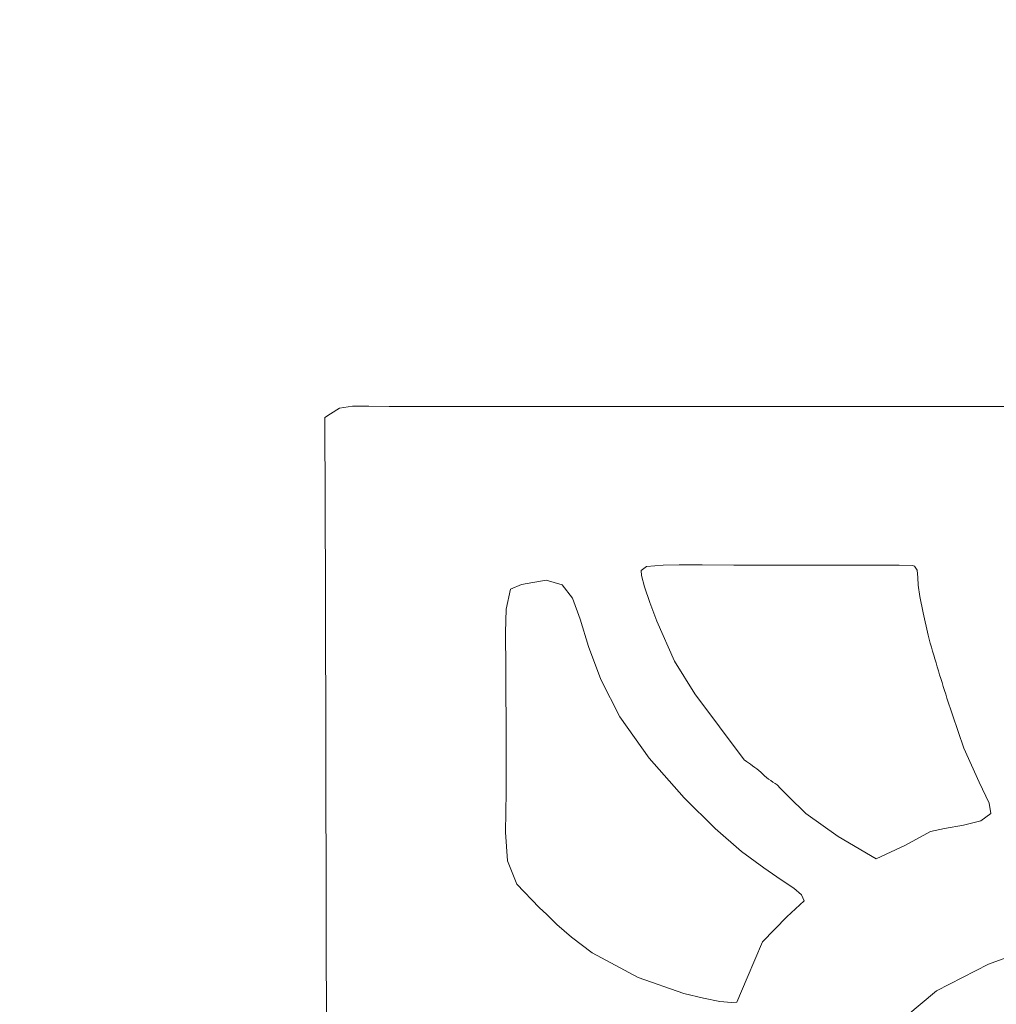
# Model space of a CAD drawing. Header units: millimetres. Extents: x -285 to 176, y -252 to 158.
# Tile 204 of 256: x 1.7 to 7.35, y 38.59 to 44.28. Entities that reach past the tile are written whole.
import ezdxf

# ---------------------------------------------------------------- set-up
doc = ezdxf.new("R2010")
doc.units = ezdxf.units.MM
doc.header["$MEASUREMENT"] = 0
doc.layers.add('Layer 1', color=7, linetype='Continuous')

msp = doc.modelspace()

# ---------------------------------------------------------------- linework, layer by layer
at = {"layer": 'Layer 1', "color": 1, "lineweight": 9}
msp.add_open_spline([(25.7509, 82.7633), (25.7509, 82.7633), (27.8852, 84.8976), (27.8852, 84.8976), (27.8852, 84.8976), (27.8852, 84.8976), (34.9583, 77.8244), (34.9583, 77.8244), (34.9583, 77.8244), (34.9583, 77.8244), (32.824, 75.6936), (32.824, 75.6936), (32.824, 75.6936), (32.824, 75.6936), (42.1833, 66.3344), (42.1833, 66.3344), (42.1833, 66.3344), (42.1833, 66.3344), (44.2505, 68.4017), (44.2505, 68.4017), (44.2505, 68.4017), (44.2505, 68.4017), (51.3202, 61.3285), (51.3202, 61.3285), (51.3202, 61.3285), (51.3202, 61.3285), (49.2529, 59.2613), (49.2529, 59.2613), (49.2529, 59.2613), (49.2529, 59.2613), (57.4973, 51.0203), (57.4973, 51.0203), (57.4973, 51.0203), (57.4973, 51.0203), (49.2918, 42.8147), (49.2918, 42.8147), (49.2918, 42.8147), (49.2918, 42.8147), (51.3202, 40.7828), (51.3202, 40.7828), (51.3202, 40.7828), (51.3202, 40.7828), (44.2505, 33.7096), (44.2505, 33.7096), (44.2505, 33.7096), (44.2505, 33.7096), (42.2185, 35.7416), (42.2185, 35.7416), (42.2185, 35.7416), (42.2185, 35.7416), (32.8593, 26.3824), (32.8593, 26.3824), (32.8593, 26.3824), (32.8593, 26.3824), (34.9583, 24.2869), (34.9583, 24.2869), (34.9583, 24.2869), (34.9583, 24.2869), (27.8852, 17.2137), (27.8852, 17.2137), (27.8852, 17.2137), (27.8852, 17.2137), (25.7897, 19.3127), (25.7897, 19.3127), (25.7897, 19.3127), (25.7897, 19.3127), (24.308, 17.831), (24.308, 17.831), (24.308, 17.831), (24.308, 17.831), (22.5017, 16.5505), (22.5017, 16.5505), (22.5017, 16.5505), (22.5017, 16.5505), (-21.5072, 16.5505), (-21.5072, 16.5505), (-21.5072, 16.5505), (-21.5072, 16.5505), (-21.8036, 16.5505), (-21.8036, 16.5505), (-21.8036, 16.5505), (-21.8036, 16.5505), (-51.2041, 16.5505), (-51.2041, 16.5505), (-51.2041, 16.5505), (-51.2041, 16.5505), (-51.2041, 27.7088), (-51.2041, 27.7088), (-51.2041, 27.7088), (-51.2041, 27.7088), (-54.0933, 27.7088), (-54.0933, 27.7088), (-54.0933, 27.7088), (-54.0933, 27.7088), (-54.0933, 43.0088), (-54.0933, 43.0088), (-54.0933, 43.0088), (-54.0933, 43.0088), (-51.2041, 43.0088), (-51.2041, 43.0088), (-51.2041, 43.0088), (-51.2041, 43.0088), (-51.2041, 59.0919), (-51.2041, 59.0919), (-51.2041, 59.0919), (-51.2041, 59.0919), (-54.0933, 59.0919), (-54.0933, 59.0919), (-54.0933, 59.0919), (-54.0933, 59.0919), (-54.0933, 74.3919), (-54.0933, 74.3919), (-54.0933, 74.3919), (-54.0933, 74.3919), (-51.2039, 74.3919), (-51.2039, 74.3919), (-51.2039, 74.3919), (-51.2039, 74.3919), (-51.2039, 85.5502), (-51.2039, 85.5502), (-51.2039, 85.5502), (-51.2039, 85.5502), (-21.5355, 85.5502), (-21.5355, 85.5502), (-21.5355, 85.5502), (-21.5355, 85.5502), (22.5017, 85.5502), (22.5017, 85.5502), (22.5017, 85.5502), (22.5017, 85.5502), (24.2127, 84.305), (24.2127, 84.305), (24.2127, 84.305), (24.2127, 84.305), (25.7509, 82.7633), (25.7509, 82.7633)], degree=3, knots=[0, 0, 0, 0, 0.028571, 0.028571, 0.028571, 0.028571, 0.057143, 0.057143, 0.057143, 0.057143, 0.085714, 0.085714, 0.085714, 0.085714, 0.114286, 0.114286, 0.114286, 0.114286, 0.142857, 0.142857, 0.142857, 0.142857, 0.171429, 0.171429, 0.171429, 0.171429, 0.2, 0.2, 0.2, 0.2, 0.228571, 0.228571, 0.228571, 0.228571, 0.257143, 0.257143, 0.257143, 0.257143, 0.285714, 0.285714, 0.285714, 0.285714, 0.314286, 0.314286, 0.314286, 0.314286, 0.342857, 0.342857, 0.342857, 0.342857, 0.371429, 0.371429, 0.371429, 0.371429, 0.4, 0.4, 0.4, 0.4, 0.428571, 0.428571, 0.428571, 0.428571, 0.457143, 0.457143, 0.457143, 0.457143, 0.485714, 0.485714, 0.485714, 0.485714, 0.514286, 0.514286, 0.514286, 0.514286, 0.542857, 0.542857, 0.542857, 0.542857, 0.571429, 0.571429, 0.571429, 0.571429, 0.6, 0.6, 0.6, 0.6, 0.628571, 0.628571, 0.628571, 0.628571, 0.657143, 0.657143, 0.657143, 0.657143, 0.685714, 0.685714, 0.685714, 0.685714, 0.714286, 0.714286, 0.714286, 0.714286, 0.742857, 0.742857, 0.742857, 0.742857, 0.771429, 0.771429, 0.771429, 0.771429, 0.8, 0.8, 0.8, 0.8, 0.828571, 0.828571, 0.828571, 0.828571, 0.857143, 0.857143, 0.857143, 0.857143, 0.885714, 0.885714, 0.885714, 0.885714, 0.914286, 0.914286, 0.914286, 0.914286, 0.942857, 0.942857, 0.942857, 0.942857, 1, 1, 1, 1], dxfattribs=at)
at = {"layer": 'Layer 1', "color": 3, "lineweight": 9}
for points, knots in [([(3.8363, 42.0456), (3.8363, 42.0456), (3.7199, 42.0475), (3.7199, 42.0475), (3.7199, 42.0475), (3.7199, 42.0475), (3.6247, 42.047), (3.6247, 42.047), (3.6247, 42.047), (3.6247, 42.047), (3.5506, 42.0352), (3.5506, 42.0352), (3.5506, 42.0352), (3.5506, 42.0352), (3.4976, 42.0033), (3.4976, 42.0033), (3.4976, 42.0033), (3.4976, 42.0033), (3.4659, 41.9821), (3.4659, 41.9821), (3.4659, 41.9821), (3.4659, 41.9821), (3.4685, 40.9677), (3.4685, 40.9677), (3.4685, 40.9677), (3.4685, 40.9677), (3.4711, 40.0186), (3.4711, 40.0186), (3.4711, 40.0186), (3.4711, 40.0186), (3.4735, 39.1348), (3.4735, 39.1348), (3.4735, 39.1348), (3.4735, 39.1348), (3.4759, 38.3164), (3.4759, 38.3164), (3.4759, 38.3164), (3.4759, 38.3164), (3.4781, 37.5633), (3.4781, 37.5633), (3.4781, 37.5633), (3.4781, 37.5633), (3.4803, 36.8756), (3.4803, 36.8756), (3.4803, 36.8756), (3.4803, 36.8756), (3.4824, 36.2532), (3.4824, 36.2532), (3.4824, 36.2532), (3.4824, 36.2532), (3.4845, 35.6961), (3.4845, 35.6961), (3.4845, 35.6961), (3.4845, 35.6961), (3.4864, 35.2044), (3.4864, 35.2044), (3.4864, 35.2044), (3.4864, 35.2044), (3.4882, 34.7781), (3.4882, 34.7781), (3.4882, 34.7781), (3.4882, 34.7781), (3.49, 34.4171), (3.49, 34.4171), (3.49, 34.4171), (3.49, 34.4171), (3.4917, 34.1216), (3.4917, 34.1216), (3.4917, 34.1216), (3.4917, 34.1216), (3.4933, 33.8914), (3.4933, 33.8914), (3.4933, 33.8914), (3.4933, 33.8914), (3.4948, 33.7266), (3.4948, 33.7266), (3.4948, 33.7266), (3.4948, 33.7266), (3.4963, 33.6271), (3.4963, 33.6271), (3.4963, 33.6271), (3.4963, 33.6271), (3.4976, 33.5931), (3.4976, 33.5931), (3.4976, 33.5931), (3.4976, 33.5931), (3.5294, 33.5613), (3.5294, 33.5613), (3.5294, 33.5613), (3.5294, 33.5613), (14.1021, 33.5613), (14.1021, 33.5613), (14.1021, 33.5613), (14.1021, 33.5613), (14.1537, 33.5681), (14.1537, 33.5681), (14.1537, 33.5681), (14.1537, 33.5681), (14.2215, 33.5738), (14.2215, 33.5738), (14.2215, 33.5738), (14.2215, 33.5738), (14.3282, 33.5787), (14.3282, 33.5787), (14.3282, 33.5787), (14.3282, 33.5787), (14.4962, 33.5827), (14.4962, 33.5827), (14.4962, 33.5827), (14.4962, 33.5827), (14.6103, 33.5844), (14.6103, 33.5844), (14.6103, 33.5844), (14.6103, 33.5844), (14.7482, 33.5859), (14.7482, 33.5859), (14.7482, 33.5859), (14.7482, 33.5859), (14.9127, 33.5872), (14.9127, 33.5872), (14.9127, 33.5872), (14.9127, 33.5872), (15.1067, 33.5884), (15.1067, 33.5884), (15.1067, 33.5884), (15.1067, 33.5884), (15.3329, 33.5895), (15.3329, 33.5895), (15.3329, 33.5895), (15.3329, 33.5895), (15.5942, 33.5904), (15.5942, 33.5904), (15.5942, 33.5904), (15.5942, 33.5904), (15.8935, 33.5911), (15.8935, 33.5911), (15.8935, 33.5911), (15.8935, 33.5911), (16.2334, 33.5918), (16.2334, 33.5918), (16.2334, 33.5918), (16.2334, 33.5918), (16.6169, 33.5923), (16.6169, 33.5923), (16.6169, 33.5923), (16.6169, 33.5923), (17.0467, 33.5927), (17.0467, 33.5927), (17.0467, 33.5927), (17.0467, 33.5927), (17.5257, 33.5931), (17.5257, 33.5931), (17.5257, 33.5931), (17.5257, 33.5931), (18.0568, 33.5933), (18.0568, 33.5933), (18.0568, 33.5933), (18.0568, 33.5933), (18.6426, 33.5935), (18.6426, 33.5935), (18.6426, 33.5935), (18.6426, 33.5935), (19.2861, 33.5936), (19.2861, 33.5936), (19.2861, 33.5936), (19.2861, 33.5936), (19.9901, 33.5936), (19.9901, 33.5936), (19.9901, 33.5936), (19.9901, 33.5936), (20.7573, 33.5936), (20.7573, 33.5936), (20.7573, 33.5936), (20.7573, 33.5936), (21.5906, 33.5936), (21.5906, 33.5936), (21.5906, 33.5936), (21.5906, 33.5936), (22.4929, 33.5935), (22.4929, 33.5935), (22.4929, 33.5935), (22.4929, 33.5935), (23.4668, 33.5934), (23.4668, 33.5934), (23.4668, 33.5934), (23.4668, 33.5934), (24.5154, 33.5934), (24.5154, 33.5934), (24.5154, 33.5934), (24.5154, 33.5934), (25.6413, 33.5933), (25.6413, 33.5933), (25.6413, 33.5933), (25.6413, 33.5933), (26.8474, 33.5932), (26.8474, 33.5932), (26.8474, 33.5932), (26.8474, 33.5932), (28.1366, 33.5931), (28.1366, 33.5931), (28.1366, 33.5931), (28.1366, 33.5931), (29.5115, 33.5931), (29.5115, 33.5931), (29.5115, 33.5931), (29.5115, 33.5931), (29.8546, 33.5942), (29.8546, 33.5942), (29.8546, 33.5942), (29.8546, 33.5942), (30.2528, 33.6014), (30.2528, 33.6014), (30.2528, 33.6014), (30.2528, 33.6014), (30.7007, 33.6203), (30.7007, 33.6203), (30.7007, 33.6203), (30.7007, 33.6203), (31.1925, 33.6566), (31.1925, 33.6566), (31.1925, 33.6566), (31.1925, 33.6566), (31.7227, 33.7161), (31.7227, 33.7161), (31.7227, 33.7161), (31.7227, 33.7161), (32.2857, 33.8044), (32.2857, 33.8044), (32.2857, 33.8044), (32.2857, 33.8044), (32.8758, 33.9274), (32.8758, 33.9274), (32.8758, 33.9274), (32.8758, 33.9274), (33.4873, 34.0905), (33.4873, 34.0905), (33.4873, 34.0905), (33.4873, 34.0905), (33.7741, 34.1835), (33.7741, 34.1835), (33.7741, 34.1835), (33.7741, 34.1835), (34.1084, 34.3053), (34.1084, 34.3053), (34.1084, 34.3053), (34.1084, 34.3053), (34.4786, 34.4543), (34.4786, 34.4543), (34.4786, 34.4543), (34.4786, 34.4543), (34.8733, 34.6289), (34.8733, 34.6289), (34.8733, 34.6289), (34.8733, 34.6289), (35.6904, 35.0485), (35.6904, 35.0485), (35.6904, 35.0485), (35.6904, 35.0485), (36.4682, 35.551), (36.4682, 35.551), (36.4682, 35.551), (36.8845, 35.8716), (37.2771, 36.2217), (37.643, 36.5987), (37.643, 36.5987), (37.643, 36.5987), (37.9878, 36.9748), (37.9878, 36.9748), (37.9878, 36.9748), (37.9878, 36.9748), (38.2979, 37.3634), (38.2979, 37.3634), (38.2979, 37.3634), (38.2979, 37.3634), (38.4228, 37.5382), (38.4228, 37.5382), (38.4228, 37.5382), (38.4228, 37.5382), (38.5186, 37.6872), (38.5186, 37.6872), (38.5186, 37.6872), (38.5186, 37.6872), (38.5785, 37.8006), (38.5785, 37.8006), (38.5785, 37.8006), (38.5785, 37.8006), (38.5955, 37.8687), (38.5955, 37.8687), (38.5955, 37.8687), (38.5955, 37.8687), (38.5715, 37.9068), (38.5715, 37.9068), (38.5715, 37.9068), (38.5715, 37.9068), (38.5107, 37.99), (38.5107, 37.99), (38.5107, 37.99), (38.5107, 37.99), (38.4218, 38.1074), (38.4218, 38.1074), (38.4218, 38.1074), (38.4218, 38.1074), (38.3138, 38.2484), (38.3138, 38.2484), (38.3138, 38.2484), (38.3138, 38.2484), (38.0752, 38.5578), (38.0752, 38.5578), (38.0752, 38.5578), (38.0752, 38.5578), (37.8653, 38.8318), (37.8653, 38.8318), (37.8653, 38.8318), (37.8653, 38.8318), (37.8448, 38.8549), (37.8448, 38.8549), (37.8448, 38.8549), (37.8448, 38.8549), (37.7911, 38.9144), (37.7911, 38.9144), (37.7911, 38.9144), (37.7911, 38.9144), (37.708, 39.0037), (37.708, 39.0037), (37.708, 39.0037), (37.708, 39.0037), (37.5994, 39.1163), (37.5994, 39.1163), (37.5994, 39.1163), (37.5994, 39.1163), (37.3211, 39.385), (37.3211, 39.385), (37.3211, 39.385), (37.3211, 39.385), (36.9868, 39.6679), (36.9868, 39.6679), (36.9868, 39.6679), (36.9868, 39.6679), (36.9701, 39.6878), (36.9701, 39.6878), (36.9701, 39.6878), (36.9701, 39.6878), (36.9209, 39.7418), (36.9209, 39.7418), (36.9209, 39.7418), (36.9209, 39.7418), (36.821, 39.8339), (36.821, 39.8339), (36.821, 39.8339), (36.821, 39.8339), (36.6522, 39.9678), (36.6522, 39.9678), (36.6522, 39.9678), (36.6522, 39.9678), (36.5362, 40.0516), (36.5362, 40.0516), (36.5362, 40.0516), (36.5362, 40.0516), (36.3962, 40.1473), (36.3962, 40.1473), (36.3962, 40.1473), (36.3962, 40.1473), (36.2299, 40.2554), (36.2299, 40.2554), (36.2299, 40.2554), (36.2299, 40.2554), (36.0349, 40.3764), (36.0349, 40.3764), (36.0349, 40.3764), (36.0349, 40.3764), (35.809, 40.5106), (35.809, 40.5106), (35.809, 40.5106), (35.809, 40.5106), (35.5499, 40.6586), (35.5499, 40.6586), (35.5499, 40.6586), (35.5499, 40.6586), (35.2554, 40.8209), (35.2554, 40.8209), (35.2554, 40.8209), (35.2554, 40.8209), (34.9231, 40.9979), (34.9231, 40.9979), (34.9231, 40.9979), (34.9231, 40.9979), (34.6913, 41.1075), (34.6913, 41.1075), (34.6913, 41.1075), (34.6913, 41.1075), (34.3889, 41.2301), (34.3889, 41.2301), (34.3889, 41.2301), (34.3889, 41.2301), (34.0378, 41.3583), (34.0378, 41.3583), (34.0378, 41.3583), (34.0378, 41.3583), (33.6602, 41.4847), (33.6602, 41.4847), (33.6602, 41.4847), (33.6602, 41.4847), (33.2779, 41.6019), (33.2779, 41.6019), (33.2779, 41.6019), (33.2779, 41.6019), (32.9129, 41.7024), (32.9129, 41.7024), (32.9129, 41.7024), (32.9129, 41.7024), (32.5874, 41.7787), (32.5874, 41.7787), (32.5874, 41.7787), (32.5874, 41.7787), (32.3231, 41.8234), (32.3231, 41.8234), (32.3231, 41.8234), (32.3231, 41.8234), (32.1374, 41.8474), (32.1374, 41.8474), (32.1374, 41.8474), (32.1374, 41.8474), (31.9853, 41.8704), (31.9853, 41.8704), (31.9853, 41.8704), (31.9853, 41.8704), (31.8592, 41.8924), (31.8592, 41.8924), (31.8592, 41.8924), (31.8592, 41.8924), (31.7517, 41.9132), (31.7517, 41.9132), (31.7517, 41.9132), (31.7517, 41.9132), (31.5618, 41.9511), (31.5618, 41.9511), (31.5618, 41.9511), (31.5618, 41.9511), (31.3552, 41.9835), (31.3552, 41.9835), (31.3552, 41.9835), (31.3552, 41.9835), (31.2267, 41.9974), (31.2267, 41.9974), (31.2267, 41.9974), (31.2267, 41.9974), (31.0713, 42.0097), (31.0713, 42.0097), (31.0713, 42.0097), (31.0713, 42.0097), (30.8816, 42.0204), (30.8816, 42.0204), (30.8816, 42.0204), (30.8816, 42.0204), (30.6498, 42.0293), (30.6498, 42.0293), (30.6498, 42.0293), (30.6498, 42.0293), (30.3685, 42.0363), (30.3685, 42.0363), (30.3685, 42.0363), (30.3685, 42.0363), (30.0301, 42.0414), (30.0301, 42.0414), (30.0301, 42.0414), (30.0301, 42.0414), (29.627, 42.0446), (29.627, 42.0446), (29.627, 42.0446), (29.627, 42.0446), (29.1516, 42.0456), (29.1516, 42.0456), (29.1516, 42.0456), (29.1516, 42.0456), (3.8363, 42.0456), (3.8363, 42.0456)], [0, 0, 0, 0, 0.008333, 0.008333, 0.008333, 0.008333, 0.016667, 0.016667, 0.016667, 0.016667, 0.025, 0.025, 0.025, 0.025, 0.033333, 0.033333, 0.033333, 0.033333, 0.041667, 0.041667, 0.041667, 0.041667, 0.05, 0.05, 0.05, 0.05, 0.058333, 0.058333, 0.058333, 0.058333, 0.066667, 0.066667, 0.066667, 0.066667, 0.075, 0.075, 0.075, 0.075, 0.083333, 0.083333, 0.083333, 0.083333, 0.091667, 0.091667, 0.091667, 0.091667, 0.1, 0.1, 0.1, 0.1, 0.108333, 0.108333, 0.108333, 0.108333, 0.116667, 0.116667, 0.116667, 0.116667, 0.125, 0.125, 0.125, 0.125, 0.133333, 0.133333, 0.133333, 0.133333, 0.141667, 0.141667, 0.141667, 0.141667, 0.15, 0.15, 0.15, 0.15, 0.158333, 0.158333, 0.158333, 0.158333, 0.166667, 0.166667, 0.166667, 0.166667, 0.175, 0.175, 0.175, 0.175, 0.183333, 0.183333, 0.183333, 0.183333, 0.191667, 0.191667, 0.191667, 0.191667, 0.2, 0.2, 0.2, 0.2, 0.208333, 0.208333, 0.208333, 0.208333, 0.216667, 0.216667, 0.216667, 0.216667, 0.225, 0.225, 0.225, 0.225, 0.233333, 0.233333, 0.233333, 0.233333, 0.241667, 0.241667, 0.241667, 0.241667, 0.25, 0.25, 0.25, 0.25, 0.258333, 0.258333, 0.258333, 0.258333, 0.266667, 0.266667, 0.266667, 0.266667, 0.275, 0.275, 0.275, 0.275, 0.283333, 0.283333, 0.283333, 0.283333, 0.291667, 0.291667, 0.291667, 0.291667, 0.3, 0.3, 0.3, 0.3, 0.308333, 0.308333, 0.308333, 0.308333, 0.316667, 0.316667, 0.316667, 0.316667, 0.325, 0.325, 0.325, 0.325, 0.333333, 0.333333, 0.333333, 0.333333, 0.341667, 0.341667, 0.341667, 0.341667, 0.35, 0.35, 0.35, 0.35, 0.358333, 0.358333, 0.358333, 0.358333, 0.366667, 0.366667, 0.366667, 0.366667, 0.375, 0.375, 0.375, 0.375, 0.383333, 0.383333, 0.383333, 0.383333, 0.391667, 0.391667, 0.391667, 0.391667, 0.4, 0.4, 0.4, 0.4, 0.408333, 0.408333, 0.408333, 0.408333, 0.416667, 0.416667, 0.416667, 0.416667, 0.425, 0.425, 0.425, 0.425, 0.433333, 0.433333, 0.433333, 0.433333, 0.441667, 0.441667, 0.441667, 0.441667, 0.45, 0.45, 0.45, 0.45, 0.458333, 0.458333, 0.458333, 0.458333, 0.466667, 0.466667, 0.466667, 0.466667, 0.475, 0.475, 0.475, 0.475, 0.483333, 0.483333, 0.483333, 0.483333, 0.491667, 0.491667, 0.491667, 0.491667, 0.5, 0.5, 0.5, 0.5, 0.508333, 0.508333, 0.508333, 0.508333, 0.516667, 0.516667, 0.516667, 0.516667, 0.525, 0.525, 0.525, 0.525, 0.533333, 0.533333, 0.533333, 0.533333, 0.541667, 0.541667, 0.541667, 0.541667, 0.55, 0.55, 0.55, 0.55, 0.558333, 0.558333, 0.558333, 0.558333, 0.566667, 0.566667, 0.566667, 0.566667, 0.575, 0.575, 0.575, 0.575, 0.583333, 0.583333, 0.583333, 0.583333, 0.591667, 0.591667, 0.591667, 0.591667, 0.6, 0.6, 0.6, 0.6, 0.608333, 0.608333, 0.608333, 0.608333, 0.616667, 0.616667, 0.616667, 0.616667, 0.625, 0.625, 0.625, 0.625, 0.633333, 0.633333, 0.633333, 0.633333, 0.641667, 0.641667, 0.641667, 0.641667, 0.65, 0.65, 0.65, 0.65, 0.658333, 0.658333, 0.658333, 0.658333, 0.666667, 0.666667, 0.666667, 0.666667, 0.675, 0.675, 0.675, 0.675, 0.683333, 0.683333, 0.683333, 0.683333, 0.691667, 0.691667, 0.691667, 0.691667, 0.7, 0.7, 0.7, 0.7, 0.708333, 0.708333, 0.708333, 0.708333, 0.716667, 0.716667, 0.716667, 0.716667, 0.725, 0.725, 0.725, 0.725, 0.733333, 0.733333, 0.733333, 0.733333, 0.741667, 0.741667, 0.741667, 0.741667, 0.75, 0.75, 0.75, 0.75, 0.758333, 0.758333, 0.758333, 0.758333, 0.766667, 0.766667, 0.766667, 0.766667, 0.775, 0.775, 0.775, 0.775, 0.783333, 0.783333, 0.783333, 0.783333, 0.791667, 0.791667, 0.791667, 0.791667, 0.8, 0.8, 0.8, 0.8, 0.808333, 0.808333, 0.808333, 0.808333, 0.816667, 0.816667, 0.816667, 0.816667, 0.825, 0.825, 0.825, 0.825, 0.833333, 0.833333, 0.833333, 0.833333, 0.841667, 0.841667, 0.841667, 0.841667, 0.85, 0.85, 0.85, 0.85, 0.858333, 0.858333, 0.858333, 0.858333, 0.866667, 0.866667, 0.866667, 0.866667, 0.875, 0.875, 0.875, 0.875, 0.883333, 0.883333, 0.883333, 0.883333, 0.891667, 0.891667, 0.891667, 0.891667, 0.9, 0.9, 0.9, 0.9, 0.908333, 0.908333, 0.908333, 0.908333, 0.916667, 0.916667, 0.916667, 0.916667, 0.925, 0.925, 0.925, 0.925, 0.933333, 0.933333, 0.933333, 0.933333, 0.941667, 0.941667, 0.941667, 0.941667, 0.95, 0.95, 0.95, 0.95, 0.958333, 0.958333, 0.958333, 0.958333, 0.966667, 0.966667, 0.966667, 0.966667, 0.975, 0.975, 0.975, 0.975, 0.983333, 0.983333, 0.983333, 0.983333, 1, 1, 1, 1]), ([(5.2933, 41.0967), (5.2933, 41.0967), (5.2961, 41.0678), (5.2961, 41.0678), (5.2961, 41.0678), (5.2961, 41.0678), (5.3136, 41.0032), (5.3136, 41.0032), (5.3136, 41.0032), (5.3136, 41.0032), (5.3435, 40.9122), (5.3435, 40.9122), (5.3435, 40.9122), (5.3435, 40.9122), (5.3837, 40.8039), (5.3837, 40.8039), (5.3837, 40.8039), (5.3837, 40.8039), (5.4863, 40.5729), (5.4863, 40.5729), (5.4863, 40.5729), (5.4863, 40.5729), (5.6038, 40.3841), (5.6038, 40.3841), (5.6038, 40.3841), (5.6038, 40.3841), (5.8895, 40.0031), (5.8895, 40.0031), (5.8895, 40.0031), (5.9222, 39.9809), (5.954, 39.9573), (5.9847, 39.9325), (5.9847, 39.9325), (6.0134, 39.9041), (6.0454, 39.8792), (6.0801, 39.8584), (6.0801, 39.8584), (6.0801, 39.8584), (6.0821, 39.8568), (6.0821, 39.8568), (6.0821, 39.8568), (6.0821, 39.8568), (6.0968, 39.8404), (6.0968, 39.8404), (6.0968, 39.8404), (6.0968, 39.8404), (6.1445, 39.7915), (6.1445, 39.7915), (6.1445, 39.7915), (6.1445, 39.7915), (6.2458, 39.6926), (6.2458, 39.6926), (6.2458, 39.6926), (6.2458, 39.6926), (6.4315, 39.5608), (6.4315, 39.5608), (6.4315, 39.5608), (6.4315, 39.5608), (6.6515, 39.4316), (6.6515, 39.4316), (6.6515, 39.4316), (6.6515, 39.4316), (6.8205, 39.511), (6.8205, 39.511), (6.8205, 39.511), (6.8205, 39.511), (6.9655, 39.5903), (6.9655, 39.5903), (6.9655, 39.5903), (6.9655, 39.5903), (7.0469, 39.6073), (7.0469, 39.6073), (7.0469, 39.6073), (7.0469, 39.6073), (7.156, 39.6256), (7.156, 39.6256), (7.156, 39.6256), (7.156, 39.6256), (7.2573, 39.6519), (7.2573, 39.6519), (7.2573, 39.6519), (7.2573, 39.6519), (7.3148, 39.6926), (7.3148, 39.6926), (7.3148, 39.6926), (7.3148, 39.6926), (7.3039, 39.7527), (7.3039, 39.7527), (7.3039, 39.7527), (7.3039, 39.7527), (7.246, 39.8739), (7.246, 39.8739), (7.246, 39.8739), (7.246, 39.8739), (7.159, 40.0712), (7.159, 40.0712), (7.159, 40.0712), (7.159, 40.0712), (7.0607, 40.3594), (7.0607, 40.3594), (7.0607, 40.3594), (7.0225, 40.48), (6.986, 40.6012), (6.9514, 40.7228), (6.9514, 40.7228), (6.9514, 40.7228), (6.9223, 40.8519), (6.9223, 40.8519), (6.9223, 40.8519), (6.9223, 40.8519), (6.9046, 40.9468), (6.9046, 40.9468), (6.9046, 40.9468), (6.9046, 40.9468), (6.8952, 41.0133), (6.8952, 41.0133), (6.8952, 41.0133), (6.8952, 41.0133), (6.8915, 41.0571), (6.8915, 41.0571), (6.8915, 41.0571), (6.8915, 41.0571), (6.8889, 41.0998), (6.8889, 41.0998), (6.8889, 41.0998), (6.8889, 41.0998), (6.8738, 41.1214), (6.8738, 41.1214), (6.8738, 41.1214), (6.8738, 41.1214), (6.8617, 41.1255), (6.8617, 41.1255), (6.8617, 41.1255), (6.8617, 41.1255), (6.7851, 41.1276), (6.7851, 41.1276), (6.7851, 41.1276), (6.7851, 41.1276), (6.6938, 41.1281), (6.6938, 41.1281), (6.6938, 41.1281), (6.6938, 41.1281), (6.5518, 41.1283), (6.5518, 41.1283), (6.5518, 41.1283), (6.5518, 41.1283), (6.3475, 41.1284), (6.3475, 41.1284), (6.3475, 41.1284), (6.3475, 41.1284), (6.0694, 41.1284), (6.0694, 41.1284), (6.0694, 41.1284), (6.0694, 41.1284), (5.8296, 41.1288), (5.8296, 41.1288), (5.8296, 41.1288), (5.8296, 41.1288), (5.647, 41.1294), (5.647, 41.1294), (5.647, 41.1294), (5.647, 41.1294), (5.5135, 41.1296), (5.5135, 41.1296), (5.5135, 41.1296), (5.5135, 41.1296), (5.4208, 41.1284), (5.4208, 41.1284), (5.4208, 41.1284), (5.4208, 41.1284), (5.3248, 41.1195), (5.3248, 41.1195), (5.3248, 41.1195), (5.3248, 41.1195), (5.2933, 41.0967), (5.2933, 41.0967)], [0, 0, 0, 0, 0.022222, 0.022222, 0.022222, 0.022222, 0.044444, 0.044444, 0.044444, 0.044444, 0.066667, 0.066667, 0.066667, 0.066667, 0.088889, 0.088889, 0.088889, 0.088889, 0.111111, 0.111111, 0.111111, 0.111111, 0.133333, 0.133333, 0.133333, 0.133333, 0.155556, 0.155556, 0.155556, 0.155556, 0.177778, 0.177778, 0.177778, 0.177778, 0.2, 0.2, 0.2, 0.2, 0.222222, 0.222222, 0.222222, 0.222222, 0.244444, 0.244444, 0.244444, 0.244444, 0.266667, 0.266667, 0.266667, 0.266667, 0.288889, 0.288889, 0.288889, 0.288889, 0.311111, 0.311111, 0.311111, 0.311111, 0.333333, 0.333333, 0.333333, 0.333333, 0.355556, 0.355556, 0.355556, 0.355556, 0.377778, 0.377778, 0.377778, 0.377778, 0.4, 0.4, 0.4, 0.4, 0.422222, 0.422222, 0.422222, 0.422222, 0.444444, 0.444444, 0.444444, 0.444444, 0.466667, 0.466667, 0.466667, 0.466667, 0.488889, 0.488889, 0.488889, 0.488889, 0.511111, 0.511111, 0.511111, 0.511111, 0.533333, 0.533333, 0.533333, 0.533333, 0.555556, 0.555556, 0.555556, 0.555556, 0.577778, 0.577778, 0.577778, 0.577778, 0.6, 0.6, 0.6, 0.6, 0.622222, 0.622222, 0.622222, 0.622222, 0.644444, 0.644444, 0.644444, 0.644444, 0.666667, 0.666667, 0.666667, 0.666667, 0.688889, 0.688889, 0.688889, 0.688889, 0.711111, 0.711111, 0.711111, 0.711111, 0.733333, 0.733333, 0.733333, 0.733333, 0.755556, 0.755556, 0.755556, 0.755556, 0.777778, 0.777778, 0.777778, 0.777778, 0.8, 0.8, 0.8, 0.8, 0.822222, 0.822222, 0.822222, 0.822222, 0.844444, 0.844444, 0.844444, 0.844444, 0.866667, 0.866667, 0.866667, 0.866667, 0.888889, 0.888889, 0.888889, 0.888889, 0.911111, 0.911111, 0.911111, 0.911111, 0.933333, 0.933333, 0.933333, 0.933333, 0.955556, 0.955556, 0.955556, 0.955556, 1, 1, 1, 1]), ([(5.8472, 38.6025), (5.8472, 38.6025), (5.9054, 38.7441), (5.9054, 38.7441), (5.9054, 38.7441), (5.9054, 38.7441), (5.9953, 38.9518), (5.9953, 38.9518), (5.9953, 38.9518), (5.9953, 38.9518), (6.1351, 39.0965), (6.1351, 39.0965), (6.1351, 39.0965), (6.1351, 39.0965), (6.2352, 39.1881), (6.2352, 39.1881), (6.2352, 39.1881), (6.2352, 39.1881), (6.2202, 39.2236), (6.2202, 39.2236), (6.2202, 39.2236), (6.2202, 39.2236), (6.1756, 39.2616), (6.1756, 39.2616), (6.1756, 39.2616), (6.1756, 39.2616), (6.1024, 39.3104), (6.1024, 39.3104), (6.1024, 39.3104), (6.1024, 39.3104), (6.0015, 39.3787), (6.0015, 39.3787), (6.0015, 39.3787), (6.0015, 39.3787), (5.8738, 39.4746), (5.8738, 39.4746), (5.8738, 39.4746), (5.8738, 39.4746), (5.7203, 39.6069), (5.7203, 39.6069), (5.7203, 39.6069), (5.7203, 39.6069), (5.5417, 39.7837), (5.5417, 39.7837), (5.5417, 39.7837), (5.5417, 39.7837), (5.3391, 40.0136), (5.3391, 40.0136), (5.3391, 40.0136), (5.3391, 40.0136), (5.1706, 40.2512), (5.1706, 40.2512), (5.1706, 40.2512), (5.1706, 40.2512), (5.0603, 40.4679), (5.0603, 40.4679), (5.0603, 40.4679), (5.0603, 40.4679), (4.9899, 40.6581), (4.9899, 40.6581), (4.9899, 40.6581), (4.9899, 40.6581), (4.9414, 40.8162), (4.9414, 40.8162), (4.9414, 40.8162), (4.9414, 40.8162), (4.8966, 40.9367), (4.8966, 40.9367), (4.8966, 40.9367), (4.8966, 40.9367), (4.8372, 41.0138), (4.8372, 41.0138), (4.8372, 41.0138), (4.8372, 41.0138), (4.745, 41.042), (4.745, 41.042), (4.745, 41.042), (4.745, 41.042), (4.6019, 41.0156), (4.6019, 41.0156), (4.6019, 41.0156), (4.6019, 41.0156), (4.5375, 40.9889), (4.5375, 40.9889), (4.5375, 40.9889), (4.5375, 40.9889), (4.5128, 40.8736), (4.5128, 40.8736), (4.5128, 40.8736), (4.5128, 40.8736), (4.51, 40.7388), (4.51, 40.7388), (4.51, 40.7388), (4.51, 40.7388), (4.5106, 40.5294), (4.5106, 40.5294), (4.5106, 40.5294), (4.5106, 40.5294), (4.5116, 40.3912), (4.5116, 40.3912), (4.5116, 40.3912), (4.5116, 40.3912), (4.5126, 40.2277), (4.5126, 40.2277), (4.5126, 40.2277), (4.5126, 40.2277), (4.5134, 40.0367), (4.5134, 40.0367), (4.5134, 40.0367), (4.5134, 40.0367), (4.5137, 39.8161), (4.5137, 39.8161), (4.5137, 39.8161), (4.5137, 39.8161), (4.5103, 39.5864), (4.5103, 39.5864), (4.5103, 39.5864), (4.5103, 39.5864), (4.5203, 39.4206), (4.5203, 39.4206), (4.5203, 39.4206), (4.5203, 39.4206), (4.5747, 39.2858), (4.5747, 39.2858), (4.5747, 39.2858), (4.5747, 39.2858), (4.7042, 39.1493), (4.7042, 39.1493), (4.7042, 39.1493), (4.7042, 39.1493), (4.7477, 39.1091), (4.7477, 39.1091), (4.7477, 39.1091), (4.7477, 39.1091), (4.8061, 39.0519), (4.8061, 39.0519), (4.8061, 39.0519), (4.8061, 39.0519), (4.8903, 38.9782), (4.8903, 38.9782), (4.8903, 38.9782), (4.8903, 38.9782), (5.0111, 38.8883), (5.0111, 38.8883), (5.0111, 38.8883), (5.0111, 38.8883), (5.2767, 38.7459), (5.2767, 38.7459), (5.2767, 38.7459), (5.2767, 38.7459), (5.5403, 38.6542), (5.5403, 38.6542), (5.5403, 38.6542), (5.5403, 38.6542), (5.6546, 38.6257), (5.6546, 38.6257), (5.6546, 38.6257), (5.6546, 38.6257), (5.7483, 38.608), (5.7483, 38.608), (5.7483, 38.608), (5.7483, 38.608), (5.8148, 38.6005), (5.8148, 38.6005), (5.8148, 38.6005), (5.8148, 38.6005), (5.8472, 38.6025), (5.8472, 38.6025)], [0, 0, 0, 0, 0.023256, 0.023256, 0.023256, 0.023256, 0.046512, 0.046512, 0.046512, 0.046512, 0.069767, 0.069767, 0.069767, 0.069767, 0.093023, 0.093023, 0.093023, 0.093023, 0.116279, 0.116279, 0.116279, 0.116279, 0.139535, 0.139535, 0.139535, 0.139535, 0.162791, 0.162791, 0.162791, 0.162791, 0.186047, 0.186047, 0.186047, 0.186047, 0.209302, 0.209302, 0.209302, 0.209302, 0.232558, 0.232558, 0.232558, 0.232558, 0.255814, 0.255814, 0.255814, 0.255814, 0.27907, 0.27907, 0.27907, 0.27907, 0.302326, 0.302326, 0.302326, 0.302326, 0.325581, 0.325581, 0.325581, 0.325581, 0.348837, 0.348837, 0.348837, 0.348837, 0.372093, 0.372093, 0.372093, 0.372093, 0.395349, 0.395349, 0.395349, 0.395349, 0.418605, 0.418605, 0.418605, 0.418605, 0.44186, 0.44186, 0.44186, 0.44186, 0.465116, 0.465116, 0.465116, 0.465116, 0.488372, 0.488372, 0.488372, 0.488372, 0.511628, 0.511628, 0.511628, 0.511628, 0.534884, 0.534884, 0.534884, 0.534884, 0.55814, 0.55814, 0.55814, 0.55814, 0.581395, 0.581395, 0.581395, 0.581395, 0.604651, 0.604651, 0.604651, 0.604651, 0.627907, 0.627907, 0.627907, 0.627907, 0.651163, 0.651163, 0.651163, 0.651163, 0.674419, 0.674419, 0.674419, 0.674419, 0.697674, 0.697674, 0.697674, 0.697674, 0.72093, 0.72093, 0.72093, 0.72093, 0.744186, 0.744186, 0.744186, 0.744186, 0.767442, 0.767442, 0.767442, 0.767442, 0.790698, 0.790698, 0.790698, 0.790698, 0.813953, 0.813953, 0.813953, 0.813953, 0.837209, 0.837209, 0.837209, 0.837209, 0.860465, 0.860465, 0.860465, 0.860465, 0.883721, 0.883721, 0.883721, 0.883721, 0.906977, 0.906977, 0.906977, 0.906977, 0.930233, 0.930233, 0.930233, 0.930233, 0.953488, 0.953488, 0.953488, 0.953488, 1, 1, 1, 1]), ([(7.7945, 36.9657), (7.7945, 36.9657), (7.8226, 37.006), (7.8226, 37.006), (7.8226, 37.006), (7.8226, 37.006), (7.8946, 37.1134), (7.8946, 37.1134), (7.8946, 37.1134), (7.8946, 37.1134), (8.0083, 37.2758), (8.0083, 37.2758), (8.0083, 37.2758), (8.0083, 37.2758), (8.1613, 37.4807), (8.1613, 37.4807), (8.1613, 37.4807), (8.1613, 37.4807), (8.2828, 37.6207), (8.2828, 37.6207), (8.2828, 37.6207), (8.2828, 37.6207), (8.4154, 37.7568), (8.4154, 37.7568), (8.4154, 37.7568), (8.4154, 37.7568), (8.5215, 37.8677), (8.5215, 37.8677), (8.5215, 37.8677), (8.5215, 37.8677), (8.5635, 37.9323), (8.5635, 37.9323), (8.5635, 37.9323), (8.5635, 37.9323), (8.5532, 37.9694), (8.5532, 37.9694), (8.5532, 37.9694), (8.5532, 37.9694), (8.4992, 38.0121), (8.4992, 38.0121), (8.4992, 38.0121), (8.4992, 38.0121), (8.445, 38.058), (8.445, 38.058), (8.445, 38.058), (8.445, 38.058), (8.3671, 38.1322), (8.3671, 38.1322), (8.3671, 38.1322), (8.3671, 38.1322), (8.2611, 38.2438), (8.2611, 38.2438), (8.2611, 38.2438), (8.2611, 38.2438), (8.1226, 38.4015), (8.1226, 38.4015), (8.1226, 38.4015), (8.1226, 38.4015), (7.994, 38.5653), (7.994, 38.5653), (7.994, 38.5653), (7.994, 38.5653), (7.8765, 38.7305), (7.8765, 38.7305), (7.8765, 38.7305), (7.8765, 38.7305), (7.7843, 38.8599), (7.7843, 38.8599), (7.7843, 38.8599), (7.7843, 38.8599), (7.731, 38.9165), (7.731, 38.9165), (7.731, 38.9165), (7.731, 38.9165), (7.6679, 38.9221), (7.6679, 38.9221), (7.6679, 38.9221), (7.6679, 38.9221), (7.5692, 38.9078), (7.5692, 38.9078), (7.5692, 38.9078), (7.5692, 38.9078), (7.444, 38.8743), (7.444, 38.8743), (7.444, 38.8743), (7.444, 38.8743), (7.3015, 38.8226), (7.3015, 38.8226), (7.3015, 38.8226), (7.3015, 38.8226), (7.0008, 38.668), (7.0008, 38.668), (7.0008, 38.668), (7.0008, 38.668), (6.7397, 38.4509), (6.7397, 38.4509), (6.7397, 38.4509), (6.7397, 38.4509), (6.639, 38.3129), (6.639, 38.3129), (6.639, 38.3129), (6.639, 38.3129), (6.5798, 38.1856), (6.5798, 38.1856), (6.5798, 38.1856), (6.5798, 38.1856), (6.5538, 38.0705), (6.5538, 38.0705), (6.5538, 38.0705), (6.5538, 38.0705), (6.5528, 37.9689), (6.5528, 37.9689), (6.5528, 37.9689), (6.5528, 37.9689), (6.5919, 37.8124), (6.5919, 37.8124), (6.5919, 37.8124), (6.5919, 37.8124), (6.6303, 37.7276), (6.6303, 37.7276), (6.6303, 37.7276), (6.6354, 37.6871), (6.6437, 37.647), (6.655, 37.6077), (6.655, 37.6077), (6.655, 37.6077), (6.6674, 37.6091), (6.6674, 37.6091), (6.6674, 37.6091), (6.6674, 37.6091), (6.7009, 37.5866), (6.7009, 37.5866), (6.7009, 37.5866), (6.7009, 37.5866), (6.7009, 37.5606), (6.7009, 37.5606), (6.7009, 37.5606), (6.7009, 37.5606), (6.7009, 37.5372), (6.7009, 37.5372), (6.7009, 37.5372), (6.7009, 37.5372), (6.7018, 37.5363), (6.7018, 37.5363), (6.7018, 37.5363), (6.7018, 37.5363), (6.7133, 37.5249), (6.7133, 37.5249), (6.7133, 37.5249), (6.7133, 37.5249), (6.7485, 37.4896), (6.7485, 37.4896), (6.7485, 37.4896), (6.7485, 37.4896), (6.8208, 37.4172), (6.8208, 37.4172), (6.8208, 37.4172), (6.9054, 37.339), (7.0019, 37.2747), (7.1066, 37.2267), (7.1066, 37.2267), (7.199, 37.1547), (7.3027, 37.0987), (7.4135, 37.0609), (7.4135, 37.0609), (7.4135, 37.0609), (7.5881, 36.9988), (7.5881, 36.9988), (7.5881, 36.9988), (7.5881, 36.9988), (7.7945, 36.9657), (7.7945, 36.9657)], [0, 0, 0, 0, 0.022727, 0.022727, 0.022727, 0.022727, 0.045455, 0.045455, 0.045455, 0.045455, 0.068182, 0.068182, 0.068182, 0.068182, 0.090909, 0.090909, 0.090909, 0.090909, 0.113636, 0.113636, 0.113636, 0.113636, 0.136364, 0.136364, 0.136364, 0.136364, 0.159091, 0.159091, 0.159091, 0.159091, 0.181818, 0.181818, 0.181818, 0.181818, 0.204545, 0.204545, 0.204545, 0.204545, 0.227273, 0.227273, 0.227273, 0.227273, 0.25, 0.25, 0.25, 0.25, 0.272727, 0.272727, 0.272727, 0.272727, 0.295455, 0.295455, 0.295455, 0.295455, 0.318182, 0.318182, 0.318182, 0.318182, 0.340909, 0.340909, 0.340909, 0.340909, 0.363636, 0.363636, 0.363636, 0.363636, 0.386364, 0.386364, 0.386364, 0.386364, 0.409091, 0.409091, 0.409091, 0.409091, 0.431818, 0.431818, 0.431818, 0.431818, 0.454545, 0.454545, 0.454545, 0.454545, 0.477273, 0.477273, 0.477273, 0.477273, 0.5, 0.5, 0.5, 0.5, 0.522727, 0.522727, 0.522727, 0.522727, 0.545455, 0.545455, 0.545455, 0.545455, 0.568182, 0.568182, 0.568182, 0.568182, 0.590909, 0.590909, 0.590909, 0.590909, 0.613636, 0.613636, 0.613636, 0.613636, 0.636364, 0.636364, 0.636364, 0.636364, 0.659091, 0.659091, 0.659091, 0.659091, 0.681818, 0.681818, 0.681818, 0.681818, 0.704545, 0.704545, 0.704545, 0.704545, 0.727273, 0.727273, 0.727273, 0.727273, 0.75, 0.75, 0.75, 0.75, 0.772727, 0.772727, 0.772727, 0.772727, 0.795455, 0.795455, 0.795455, 0.795455, 0.818182, 0.818182, 0.818182, 0.818182, 0.840909, 0.840909, 0.840909, 0.840909, 0.863636, 0.863636, 0.863636, 0.863636, 0.886364, 0.886364, 0.886364, 0.886364, 0.909091, 0.909091, 0.909091, 0.909091, 0.931818, 0.931818, 0.931818, 0.931818, 0.954545, 0.954545, 0.954545, 0.954545, 1, 1, 1, 1])]:
    msp.add_open_spline(points, degree=3, knots=knots, dxfattribs=at)

doc.saveas('drawing.dxf')
